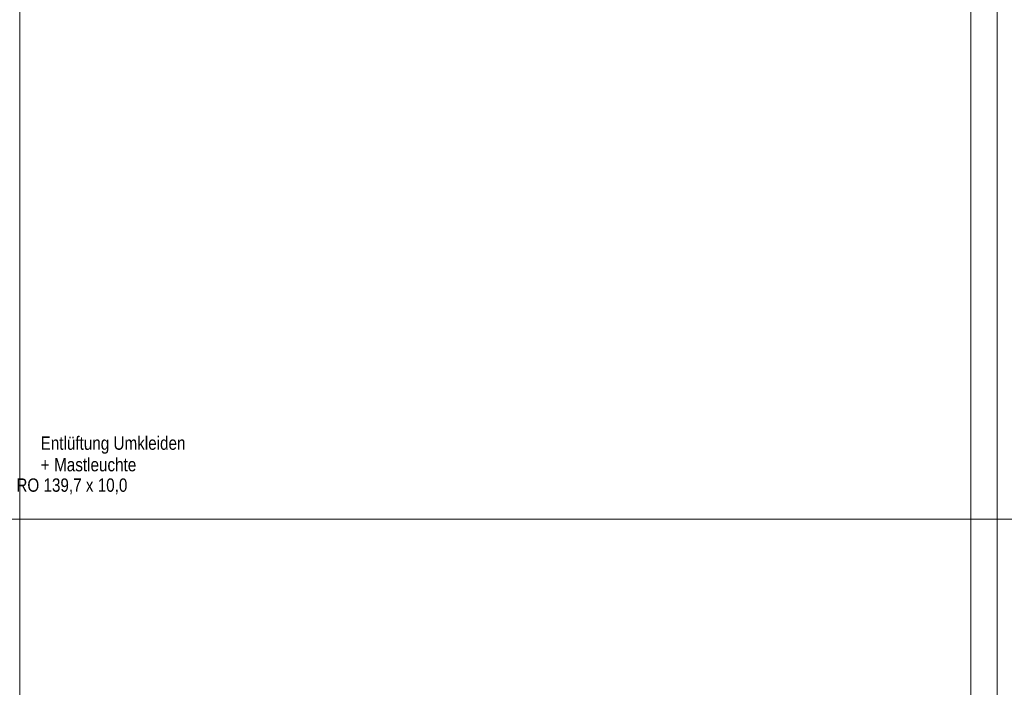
# Model space of a CAD drawing. Extents: x -720 to 300, y 62 to 1112.
# Tile 56 of 60: x -149 to 0, y 809 to 910. Entities that reach past the tile are written whole.
import ezdxf
from ezdxf.lldxf.tags import DXFTag

# ---------------------------------------------------------------- set-up
doc = ezdxf.new("R2010")
doc.units = 0
doc.layers.get('0').update_dxf_attribs({"lineweight": 13})
doc.layers.add('60- 61 allgemeine Ausstattung- 4 Terrassen', color=9, linetype='Continuous', lineweight=9, true_color=0x808080)
doc.layers.add('70 -72 Beschriftung- 1 Beschriftung allgemein', color=7, linetype='Continuous', lineweight=9, true_color=0xff6633)
doc.layers.add('70 -71 Achsen- 1 Gebäudeachsen', color=7, linetype='STRICHPUNKT2-A06DN9U3MF', lineweight=18)
doc.styles.get("Standard").update_dxf_attribs({"font": 'ARIALN.TTF'})
tags = doc.linetypes.add('STRICHPUNKT2-A06DN9U3MF', pattern=[12.7, 6.35, -3.175, 0, -3.175]).pattern_tags.tags
tags[10:11] = [DXFTag(74, 4), DXFTag(75, 0), DXFTag(340, '0'), DXFTag(46, 0.0), DXFTag(50, 0.0), DXFTag(44, 0.0), DXFTag(45, 0.0)]
tags[8:9] = [DXFTag(74, 4), DXFTag(75, 0), DXFTag(340, '0'), DXFTag(46, 0.0), DXFTag(50, 0.0), DXFTag(44, 0.0), DXFTag(45, 0.0)]
tags[6:7] = [DXFTag(74, 4), DXFTag(75, 0), DXFTag(340, '0'), DXFTag(46, 0.0), DXFTag(50, 0.0), DXFTag(44, 0.0), DXFTag(45, 0.0)]
tags[4:5] = [DXFTag(74, 4), DXFTag(75, 0), DXFTag(340, '0'), DXFTag(46, 0.0), DXFTag(50, 0.0), DXFTag(44, 0.0), DXFTag(45, 0.0)]

# ---------------------------------------------------------------- blocks, each defined once
blk = doc.blocks.new('Referenz-A06DN9U5MF')
at = {"layer": '60- 61 allgemeine Ausstattung- 4 Terrassen', "color": 0, "linetype": 'Continuous', "ltscale": 0.13}
for p, q in [((-148.85, 1003.91), (-148.85, 770.91)), ((-4.85, 770.91), (-4.85, 1003.91))]:
    blk.add_line(p, q, dxfattribs=at)
at = {"layer": '70 -71 Achsen- 1 Gebäudeachsen', "color": 0, "linetype": 'STRICHPUNKT2-A06DN9U3MF', "ltscale": 0.18}
for p, q in [((-0.85, 1084.85), (-0.85, 85.41)), ((-682.49, 834.91), (76.46, 834.91))]:
    blk.add_line(p, q, dxfattribs=at)
at = {"layer": '70 -72 Beschriftung- 1 Beschriftung allgemein', "color": 0, "linetype": 'Continuous', "ltscale": 0.13, "char_height": 2.0138, "attachment_point": 1}
for s, insert in [('{\\fArial Narrow;Entlüftung}', (-145.68, 847.44)), ('{\\fArial Narrow;Umkleiden}', (-134.65, 847.44)), ('{\\fArial Narrow;+}', (-145.68, 844.18)), ('{\\fArial Narrow;Mastleuchte}', (-143.64, 844.18)), ('{\\fArial Narrow;RO 139,7 x 10,0}', (-149.35, 841.09))]:
    blk.add_mtext(s, dxfattribs=dict(at, insert=insert))

msp = doc.modelspace()

# ---------------------------------------------------------------- block references
at = {"color": 8, "lineweight": 13, "ltscale": 0.13, "true_color": 0x808080}
msp.add_blockref('Referenz-A06DN9U5MF', (0, 0), dxfattribs=at)

doc.saveas('drawing.dxf')
